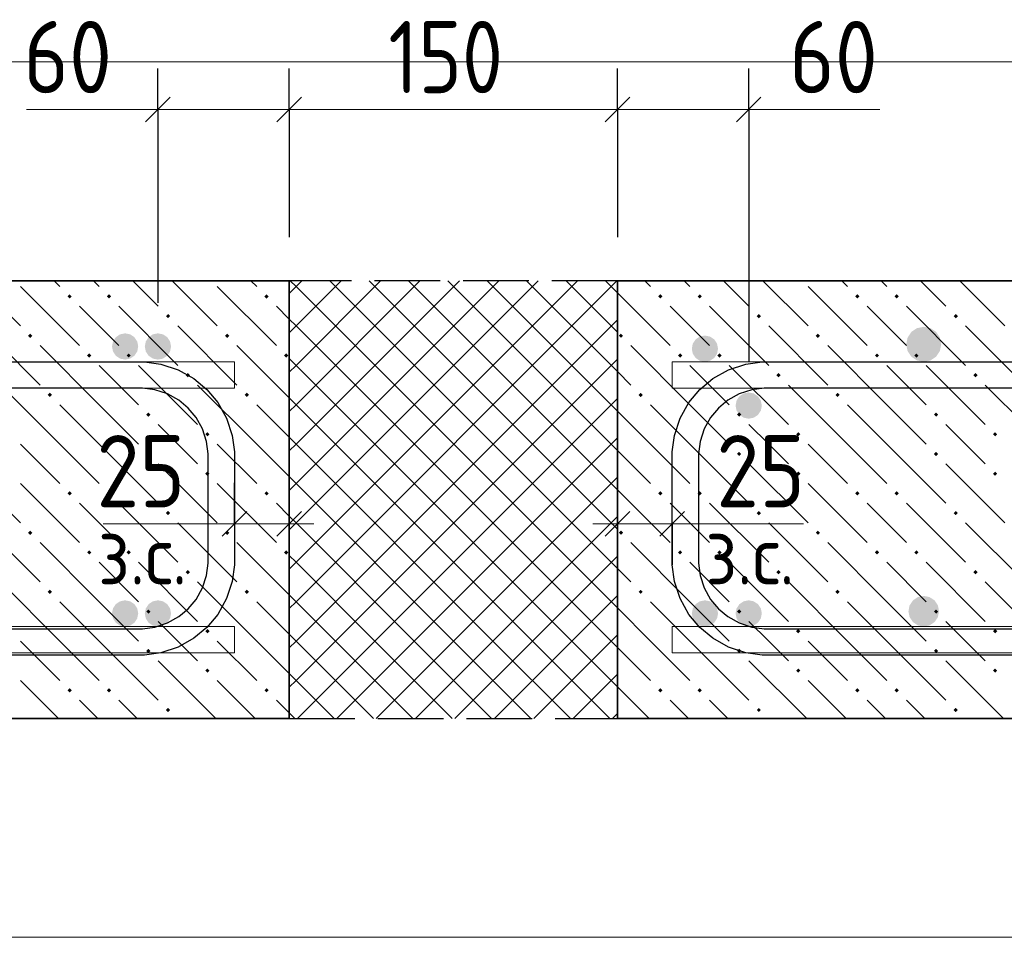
# Model space of a CAD drawing. Header units: millimetres. Extents: x 0 to 42000, y 0 to 29700.
# Tile 13 of 25: x 11337 to 14337, y 24081 to 26877. Entities that reach past the tile are written whole.
import ezdxf

# ---------------------------------------------------------------- set-up
doc = ezdxf.new("R2010")
doc.units = ezdxf.units.MM
doc.linetypes.add('______2', pattern=[270, 200, -70])
for name, color, linetype, lineweight in [('Standard', 7, 'Continuous', 25), ('ДОП Верх по У', 7, 'Continuous', 18), ('ЖБ Перекрытие верхний уровень', 7, 'Continuous', 18), ('Обрамление П-обр. равн.', 7, 'Continuous', 25), ('Размерная линия_ общее', 7, 'Continuous', 13), ('Фоновоя арматура Х1', 7, 'Continuous', 25)]:
    doc.layers.add(name, color=color, linetype=linetype, lineweight=lineweight)
doc.layers.add('Утеплитель перекрытие', color=7, linetype='Continuous', true_color=0xa0a0a0)
doc.styles.add('ISOCPEUR', font='txt')

msp = doc.modelspace()

# ---------------------------------------------------------------- hatches: boundary and pattern name
at = {"linetype": 'Continuous', "lineweight": 25, "transparency": 33554687}
msp.add_hatch(color=7, dxfattribs=at).paths.add_polyline_path([(14138.4, 25074.3), (14134.9, 25092.2), (14124.8, 25107.3), (14109.6, 25117.4), (14091.8, 25121), (14073.9, 25117.4), (14058.8, 25107.3), (14048.6, 25092.2), (14045.1, 25074.3), (14048.6, 25056.5), (14058.8, 25041.3), (14073.9, 25031.2), (14091.8, 25027.7), (14109.6, 25031.2), (14124.8, 25041.3), (14134.9, 25056.5)])
at = {"layer": 'ДОП Верх по У', "linetype": 'Continuous', "lineweight": 25, "transparency": 33554687}
msp.add_hatch(color=7, dxfattribs=at).paths.add_polyline_path([(14145.1, 25887.7), (14141, 25908.1), (14129.5, 25925.4), (14112.2, 25936.9), (14091.8, 25941), (14071.4, 25936.9), (14054.1, 25925.4), (14042.5, 25908.1), (14038.4, 25887.7), (14042.5, 25867.3), (14054.1, 25850), (14071.4, 25838.4), (14091.8, 25834.3), (14112.2, 25838.4), (14129.5, 25850), (14141, 25867.3)])
at = {"layer": 'ЖБ Перекрытие верхний уровень', "linetype": 'Continuous', "lineweight": 18, "transparency": 33554687}
for points in [[(11482.8, 26033.5), (11489.3, 26040), (11495.8, 26033.5), (11489.3, 26027)], [(11602.8, 26033.5), (11609.3, 26040), (11615.8, 26033.5), (11609.3, 26027)], [(12082.8, 26033.5), (12089.3, 26040), (12095.8, 26033.5), (12089.3, 26027)], [(13282.8, 26033.5), (13289.3, 26040), (13295.8, 26033.5), (13289.3, 26027)], [(13402.8, 26033.5), (13409.3, 26040), (13415.8, 26033.5), (13409.3, 26027)], [(13882.8, 26033.5), (13889.3, 26040), (13895.8, 26033.5), (13889.3, 26027)], [(14002.8, 26033.5), (14009.3, 26040), (14015.8, 26033.5), (14009.3, 26027)], [(11782.8, 25973.5), (11789.3, 25980), (11795.8, 25973.5), (11789.3, 25967)], [(13582.8, 25973.5), (13589.3, 25980), (13595.8, 25973.5), (13589.3, 25967)], [(14182.8, 25973.5), (14189.3, 25980), (14195.8, 25973.5), (14189.3, 25967)], [(11362.8, 25913.5), (11369.3, 25920), (11375.8, 25913.5), (11369.3, 25907)], [(11962.8, 25913.5), (11969.3, 25920), (11975.8, 25913.5), (11969.3, 25907)], [(13162.8, 25913.5), (13169.3, 25920), (13175.8, 25913.5), (13169.3, 25907)], [(13762.8, 25913.5), (13769.3, 25920), (13775.8, 25913.5), (13769.3, 25907)], [(11542.8, 25853.5), (11549.3, 25860), (11555.8, 25853.5), (11549.3, 25847)], [(11662.8, 25853.5), (11669.3, 25860), (11675.8, 25853.5), (11669.3, 25847)], [(12142.8, 25853.5), (12149.3, 25860), (12155.8, 25853.5), (12149.3, 25847)], [(13342.8, 25853.5), (13349.3, 25860), (13355.8, 25853.5), (13349.3, 25847)], [(13462.8, 25853.5), (13469.3, 25860), (13475.8, 25853.5), (13469.3, 25847)], [(13942.8, 25853.5), (13949.3, 25860), (13955.8, 25853.5), (13949.3, 25847)], [(14062.8, 25853.5), (14069.3, 25860), (14075.8, 25853.5), (14069.3, 25847)], [(11842.8, 25793.5), (11849.3, 25800), (11855.8, 25793.5), (11849.3, 25787)], [(13642.8, 25793.5), (13649.3, 25800), (13655.8, 25793.5), (13649.3, 25787)], [(14242.8, 25793.5), (14249.3, 25800), (14255.8, 25793.5), (14249.3, 25787)], [(11422.8, 25733.5), (11429.3, 25740), (11435.8, 25733.5), (11429.3, 25727)], [(12022.8, 25733.5), (12029.3, 25740), (12035.8, 25733.5), (12029.3, 25727)], [(13222.8, 25733.5), (13229.3, 25740), (13235.8, 25733.5), (13229.3, 25727)], [(13822.8, 25733.5), (13829.3, 25740), (13835.8, 25733.5), (13829.3, 25727)], [(11722.8, 25673.5), (11729.3, 25680), (11735.8, 25673.5), (11729.3, 25667)], [(13522.8, 25673.5), (13529.3, 25680), (13535.8, 25673.5), (13529.3, 25667)], [(14122.8, 25673.5), (14129.3, 25680), (14135.8, 25673.5), (14129.3, 25667)], [(11902.8, 25613.5), (11909.3, 25620), (11915.8, 25613.5), (11909.3, 25607)], [(13702.8, 25613.5), (13709.3, 25620), (13715.8, 25613.5), (13709.3, 25607)], [(14302.8, 25613.5), (14309.3, 25620), (14315.8, 25613.5), (14309.3, 25607)], [(11722.8, 25553.5), (11729.3, 25560), (11735.8, 25553.5), (11729.3, 25547)], [(13522.8, 25553.5), (13529.3, 25560), (13535.8, 25553.5), (13529.3, 25547)], [(14122.8, 25553.5), (14129.3, 25560), (14135.8, 25553.5), (14129.3, 25547)], [(11902.8, 25493.5), (11909.3, 25500), (11915.8, 25493.5), (11909.3, 25487)], [(13702.8, 25493.5), (13709.3, 25500), (13715.8, 25493.5), (13709.3, 25487)], [(14302.8, 25493.5), (14309.3, 25500), (14315.8, 25493.5), (14309.3, 25487)], [(11482.8, 25433.5), (11489.3, 25440), (11495.8, 25433.5), (11489.3, 25427)], [(11602.8, 25433.5), (11609.3, 25440), (11615.8, 25433.5), (11609.3, 25427)], [(12082.8, 25433.5), (12089.3, 25440), (12095.8, 25433.5), (12089.3, 25427)], [(13282.8, 25433.5), (13289.3, 25440), (13295.8, 25433.5), (13289.3, 25427)], [(13402.8, 25433.5), (13409.3, 25440), (13415.8, 25433.5), (13409.3, 25427)], [(13882.8, 25433.5), (13889.3, 25440), (13895.8, 25433.5), (13889.3, 25427)], [(14002.8, 25433.5), (14009.3, 25440), (14015.8, 25433.5), (14009.3, 25427)], [(11782.8, 25373.5), (11789.3, 25380), (11795.8, 25373.5), (11789.3, 25367)], [(13582.8, 25373.5), (13589.3, 25380), (13595.8, 25373.5), (13589.3, 25367)], [(14182.8, 25373.5), (14189.3, 25380), (14195.8, 25373.5), (14189.3, 25367)], [(11362.8, 25313.5), (11369.3, 25320), (11375.8, 25313.5), (11369.3, 25307)], [(11962.8, 25313.5), (11969.3, 25320), (11975.8, 25313.5), (11969.3, 25307)], [(13162.8, 25313.5), (13169.3, 25320), (13175.8, 25313.5), (13169.3, 25307)], [(13762.8, 25313.5), (13769.3, 25320), (13775.8, 25313.5), (13769.3, 25307)], [(11542.8, 25253.5), (11549.3, 25260), (11555.8, 25253.5), (11549.3, 25247)], [(11662.8, 25253.5), (11669.3, 25260), (11675.8, 25253.5), (11669.3, 25247)], [(12142.8, 25253.5), (12149.3, 25260), (12155.8, 25253.5), (12149.3, 25247)], [(13342.8, 25253.5), (13349.3, 25260), (13355.8, 25253.5), (13349.3, 25247)], [(13462.8, 25253.5), (13469.3, 25260), (13475.8, 25253.5), (13469.3, 25247)], [(13942.8, 25253.5), (13949.3, 25260), (13955.8, 25253.5), (13949.3, 25247)], [(14062.8, 25253.5), (14069.3, 25260), (14075.8, 25253.5), (14069.3, 25247)], [(11842.8, 25193.5), (11849.3, 25200), (11855.8, 25193.5), (11849.3, 25187)], [(13642.8, 25193.5), (13649.3, 25200), (13655.8, 25193.5), (13649.3, 25187)], [(14242.8, 25193.5), (14249.3, 25200), (14255.8, 25193.5), (14249.3, 25187)], [(11422.8, 25133.5), (11429.3, 25140), (11435.8, 25133.5), (11429.3, 25127)], [(12022.8, 25133.5), (12029.3, 25140), (12035.8, 25133.5), (12029.3, 25127)], [(13222.8, 25133.5), (13229.3, 25140), (13235.8, 25133.5), (13229.3, 25127)], [(13822.8, 25133.5), (13829.3, 25140), (13835.8, 25133.5), (13829.3, 25127)], [(11722.8, 25073.5), (11729.3, 25080), (11735.8, 25073.5), (11729.3, 25067)], [(13522.8, 25073.5), (13529.3, 25080), (13535.8, 25073.5), (13529.3, 25067)], [(14122.8, 25073.5), (14129.3, 25080), (14135.8, 25073.5), (14129.3, 25067)], [(11902.8, 25013.5), (11909.3, 25020), (11915.8, 25013.5), (11909.3, 25007)], [(13702.8, 25013.5), (13709.3, 25020), (13715.8, 25013.5), (13709.3, 25007)], [(14302.8, 25013.5), (14309.3, 25020), (14315.8, 25013.5), (14309.3, 25007)], [(11722.8, 24953.5), (11729.3, 24960), (11735.8, 24953.5), (11729.3, 24947)], [(13522.8, 24953.5), (13529.3, 24960), (13535.8, 24953.5), (13529.3, 24947)], [(14122.8, 24953.5), (14129.3, 24960), (14135.8, 24953.5), (14129.3, 24947)], [(11902.8, 24893.5), (11909.3, 24900), (11915.8, 24893.5), (11909.3, 24887)], [(13702.8, 24893.5), (13709.3, 24900), (13715.8, 24893.5), (13709.3, 24887)], [(14302.8, 24893.5), (14309.3, 24900), (14315.8, 24893.5), (14309.3, 24887)], [(11482.8, 24833.5), (11489.3, 24840), (11495.8, 24833.5), (11489.3, 24827)], [(11602.8, 24833.5), (11609.3, 24840), (11615.8, 24833.5), (11609.3, 24827)], [(12082.8, 24833.5), (12089.3, 24840), (12095.8, 24833.5), (12089.3, 24827)], [(13282.8, 24833.5), (13289.3, 24840), (13295.8, 24833.5), (13289.3, 24827)], [(13402.8, 24833.5), (13409.3, 24840), (13415.8, 24833.5), (13409.3, 24827)], [(13882.8, 24833.5), (13889.3, 24840), (13895.8, 24833.5), (13889.3, 24827)], [(14002.8, 24833.5), (14009.3, 24840), (14015.8, 24833.5), (14009.3, 24827)], [(11782.8, 24773.5), (11789.3, 24780), (11795.8, 24773.5), (11789.3, 24767)], [(13582.8, 24773.5), (13589.3, 24780), (13595.8, 24773.5), (13589.3, 24767)], [(14182.8, 24773.5), (14189.3, 24780), (14195.8, 24773.5), (14189.3, 24767)]]:
    msp.add_hatch(color=7, dxfattribs=at).paths.add_polyline_path(points, flags=16)
at = {"layer": 'Обрамление П-обр. равн.', "linetype": 'Continuous', "lineweight": 25, "transparency": 33554687}
for points in [[(11698.4, 25881), (11695.4, 25896.3), (11686.7, 25909.3), (11673.7, 25918), (11658.4, 25921), (11643.1, 25918), (11630.1, 25909.3), (11621.5, 25896.3), (11618.4, 25881), (11621.5, 25865.7), (11630.1, 25852.7), (11643.1, 25844), (11658.4, 25841), (11673.7, 25844), (11686.7, 25852.7), (11695.4, 25865.7)], [(11798.4, 25881), (11795.4, 25896.3), (11786.7, 25909.3), (11773.7, 25918), (11758.4, 25921), (11743.1, 25918), (11730.1, 25909.3), (11721.5, 25896.3), (11718.4, 25881), (11721.5, 25865.7), (11730.1, 25852.7), (11743.1, 25844), (11758.4, 25841), (11773.7, 25844), (11786.7, 25852.7), (11795.4, 25865.7)], [(11698.4, 25067.7), (11695.4, 25083), (11686.7, 25096), (11673.7, 25104.6), (11658.4, 25107.7), (11643.1, 25104.6), (11630.1, 25096), (11621.5, 25083), (11618.4, 25067.7), (11621.5, 25052.4), (11630.1, 25039.4), (11643.1, 25030.7), (11658.4, 25027.7), (11673.7, 25030.7), (11686.7, 25039.4), (11695.4, 25052.4)], [(11798.4, 25067.7), (11795.4, 25083), (11786.7, 25096), (11773.7, 25104.6), (11758.4, 25107.7), (11743.1, 25104.6), (11730.1, 25096), (11721.5, 25083), (11718.4, 25067.7), (11721.5, 25052.4), (11730.1, 25039.4), (11743.1, 25030.7), (11758.4, 25027.7), (11773.7, 25030.7), (11786.7, 25039.4), (11795.4, 25052.4)]]:
    msp.add_hatch(color=7, dxfattribs=at).paths.add_polyline_path(points)
at = {"layer": 'Фоновоя арматура Х1', "linetype": 'Continuous', "lineweight": 18, "transparency": 33554687}
for points in [[(13465.1, 25874.3), (13462, 25889.6), (13453.4, 25902.6), (13440.4, 25911.3), (13425.1, 25914.3), (13409.8, 25911.3), (13396.8, 25902.6), (13388.1, 25889.6), (13385.1, 25874.3), (13388.1, 25859), (13396.8, 25846), (13409.8, 25837.4), (13425.1, 25834.3), (13440.4, 25837.4), (13453.4, 25846), (13462, 25859)], [(13598.4, 25701), (13595.4, 25716.3), (13586.7, 25729.3), (13573.7, 25738), (13558.4, 25741), (13543.1, 25738), (13530.1, 25729.3), (13521.5, 25716.3), (13518.4, 25701), (13521.5, 25685.7), (13530.1, 25672.7), (13543.1, 25664), (13558.4, 25661), (13573.7, 25664), (13586.7, 25672.7), (13595.4, 25685.7)], [(13465.1, 25067.7), (13462, 25083), (13453.4, 25096), (13440.4, 25104.6), (13425.1, 25107.7), (13409.8, 25104.6), (13396.8, 25096), (13388.1, 25083), (13385.1, 25067.7), (13388.1, 25052.4), (13396.8, 25039.4), (13409.8, 25030.7), (13425.1, 25027.7), (13440.4, 25030.7), (13453.4, 25039.4), (13462, 25052.4)], [(13598.4, 25067.7), (13595.4, 25083), (13586.7, 25096), (13573.7, 25104.6), (13558.4, 25107.7), (13543.1, 25104.6), (13530.1, 25096), (13521.5, 25083), (13518.4, 25067.7), (13521.5, 25052.4), (13530.1, 25039.4), (13543.1, 25030.7), (13558.4, 25027.7), (13573.7, 25030.7), (13586.7, 25039.4), (13595.4, 25052.4)]]:
    msp.add_hatch(color=7, dxfattribs=at).paths.add_polyline_path(points)

# ---------------------------------------------------------------- linework, layer by layer
at = {"layer": 'Standard', "color": 251, "linetype": 'Continuous', "lineweight": 13, "true_color": 0x656565, "transparency": 33554687}
for p, q in [((11758.4, 26602.7), (11358.4, 26602.7)), ((13558.4, 26602.7), (13958.4, 26602.7))]:
    msp.add_line(p, q, dxfattribs=at)
at = {"layer": 'Standard', "color": 7, "linetype": 'Continuous', "lineweight": 35, "transparency": 33554687}
for p, q in [((12158.4, 26081), (12158.4, 24747.7)), ((13158.4, 26081), (13158.4, 24747.7))]:
    msp.add_line(p, q, dxfattribs=at)
at = {"layer": 'Standard', "color": 7, "linetype": 'Continuous', "lineweight": 13, "transparency": 33554687}
for p, q in [((11991.8, 25341), (11591.8, 25341)), ((13325.1, 25341), (13725.1, 25341))]:
    msp.add_line(p, q, dxfattribs=at)
at = {"layer": 'Standard', "color": 254, "linetype": 'Continuous', "lineweight": 18, "true_color": 0xc4c4ff, "transparency": 33554687}
msp.add_lwpolyline([(3556.3, 24081), (21591.7, 24081), (21591.7, 26747.7), (3556.3, 26747.7), (3556.3, 24081)], dxfattribs=at)
at = {"layer": 'ЖБ Перекрытие верхний уровень', "color": 7, "linetype": 'Continuous', "lineweight": 35, "transparency": 33554687}
for p, q in [((12158.4, 26081), (4223, 26081)), ((20925, 26081), (13158.4, 26081)), ((4223, 24747.7), (12158.4, 24747.7)), ((13158.4, 24747.7), (20925, 24747.7))]:
    msp.add_line(p, q, dxfattribs=at)
at = {"layer": 'ЖБ Перекрытие верхний уровень', "color": 9, "linetype": 'Continuous', "lineweight": 18, "true_color": 0xc7c7c7, "transparency": 33554687}
for p, q in [((11201.8, 26081), (11339.3, 25943.5)), ((11441.8, 26081), (11459.3, 26063.5)), ((11561.8, 26081), (11579.3, 26063.5)), ((11681.8, 26081), (11759.3, 26003.5)), ((11801.8, 26081), (11939.3, 25943.5)), ((12041.8, 26081), (12059.3, 26063.5)), ((13241.8, 26081), (13259.3, 26063.5)), ((13361.8, 26081), (13379.3, 26063.5)), ((13481.8, 26081), (13559.3, 26003.5)), ((13601.8, 26081), (13739.3, 25943.5)), ((13841.8, 26081), (13859.3, 26063.5)), ((13961.8, 26081), (13979.3, 26063.5)), ((14081.8, 26081), (14159.3, 26003.5)), ((14201.8, 26081), (14339.3, 25943.5)), ((11339.3, 26063.5), (11519.3, 25883.5)), ((11939.3, 26063.5), (12119.3, 25883.5)), ((13158.4, 26044.4), (13319.3, 25883.5)), ((13739.3, 26063.5), (13919.3, 25883.5)), ((11579.3, 25943.5), (11519.3, 26003.5)), ((11639.3, 26003.5), (11819.3, 25823.5)), ((12158.4, 25964.4), (12119.3, 26003.5)), ((13379.3, 25943.5), (13319.3, 26003.5)), ((13439.3, 26003.5), (13619.3, 25823.5)), ((13979.3, 25943.5), (13919.3, 26003.5)), ((14039.3, 26003.5), (14219.3, 25823.5)), ((11219.3, 25943.5), (11399.3, 25763.5)), ((11639.3, 25883.5), (11579.3, 25943.5)), ((11819.3, 25943.5), (11999.3, 25763.5)), ((13439.3, 25883.5), (13379.3, 25943.5)), ((13619.3, 25943.5), (13799.3, 25763.5)), ((14039.3, 25883.5), (13979.3, 25943.5)), ((14219.3, 25943.5), (14399.3, 25763.5)), ((11579.3, 25703.5), (11399.3, 25883.5)), ((12158.4, 25724.4), (11999.3, 25883.5)), ((13379.3, 25703.5), (13199.3, 25883.5)), ((13979.3, 25703.5), (13799.3, 25883.5)), ((11579.3, 25823.5), (11699.3, 25703.5)), ((11699.3, 25823.5), (11879.3, 25643.5)), ((13158.4, 25804.4), (13199.3, 25763.5)), ((13379.3, 25823.5), (13499.3, 25703.5)), ((13499.3, 25823.5), (13679.3, 25643.5)), ((13979.3, 25823.5), (14099.3, 25703.5)), ((14099.3, 25823.5), (14279.3, 25643.5)), ((11459.3, 25583.5), (11279.3, 25763.5)), ((12059.3, 25583.5), (11879.3, 25763.5)), ((13859.3, 25583.5), (13679.3, 25763.5)), ((14459.3, 25583.5), (14279.3, 25763.5)), ((11459.3, 25703.5), (11579.3, 25583.5)), ((11579.3, 25703.5), (11699.3, 25583.5)), ((12059.3, 25703.5), (12158.4, 25604.4)), ((13259.3, 25583.5), (13158.4, 25684.4)), ((13259.3, 25703.5), (13379.3, 25583.5)), ((13379.3, 25703.5), (13499.3, 25583.5)), ((13859.3, 25703.5), (13979.3, 25583.5)), ((13979.3, 25703.5), (14099.3, 25583.5)), ((11819.3, 25583.5), (11759.3, 25643.5)), ((13619.3, 25583.5), (13559.3, 25643.5)), ((14219.3, 25583.5), (14159.3, 25643.5)), ((11339.3, 25583.5), (11459.3, 25463.5)), ((11459.3, 25583.5), (11579.3, 25463.5)), ((11579.3, 25583.5), (11759.3, 25403.5)), ((11879.3, 25523.5), (11819.3, 25583.5)), ((11939.3, 25583.5), (12059.3, 25463.5)), ((12059.3, 25583.5), (12158.4, 25484.4)), ((13158.4, 25564.4), (13259.3, 25463.5)), ((13259.3, 25583.5), (13379.3, 25463.5)), ((13379.3, 25583.5), (13559.3, 25403.5)), ((13679.3, 25523.5), (13619.3, 25583.5)), ((13739.3, 25583.5), (13859.3, 25463.5)), ((13859.3, 25583.5), (13979.3, 25463.5)), ((13979.3, 25583.5), (14159.3, 25403.5)), ((14279.3, 25523.5), (14219.3, 25583.5)), ((11159.3, 25523.5), (11339.3, 25343.5)), ((11759.3, 25523.5), (11939.3, 25343.5)), ((13559.3, 25523.5), (13739.3, 25343.5)), ((14159.3, 25523.5), (14339.3, 25343.5)), ((11339.3, 25463.5), (11519.3, 25283.5)), ((11939.3, 25463.5), (12119.3, 25283.5)), ((13158.4, 25444.4), (13319.3, 25283.5)), ((13739.3, 25463.5), (13919.3, 25283.5)), ((11579.3, 25343.5), (11519.3, 25403.5)), ((11639.3, 25403.5), (11819.3, 25223.5)), ((12158.4, 25364.4), (12119.3, 25403.5)), ((13379.3, 25343.5), (13319.3, 25403.5)), ((13439.3, 25403.5), (13619.3, 25223.5)), ((13979.3, 25343.5), (13919.3, 25403.5)), ((14039.3, 25403.5), (14219.3, 25223.5)), ((11219.3, 25343.5), (11399.3, 25163.5)), ((11639.3, 25283.5), (11579.3, 25343.5)), ((11819.3, 25343.5), (11999.3, 25163.5)), ((13439.3, 25283.5), (13379.3, 25343.5)), ((13619.3, 25343.5), (13799.3, 25163.5)), ((14039.3, 25283.5), (13979.3, 25343.5)), ((14219.3, 25343.5), (14399.3, 25163.5)), ((11579.3, 25103.5), (11399.3, 25283.5)), ((12158.4, 25124.4), (11999.3, 25283.5)), ((13379.3, 25103.5), (13199.3, 25283.5)), ((13979.3, 25103.5), (13799.3, 25283.5)), ((11579.3, 25223.5), (11699.3, 25103.5)), ((11699.3, 25223.5), (11879.3, 25043.5)), ((13158.4, 25204.4), (13199.3, 25163.5)), ((13379.3, 25223.5), (13499.3, 25103.5)), ((13499.3, 25223.5), (13679.3, 25043.5)), ((13979.3, 25223.5), (14099.3, 25103.5)), ((14099.3, 25223.5), (14279.3, 25043.5)), ((11459.3, 24983.5), (11279.3, 25163.5)), ((12059.3, 24983.5), (11879.3, 25163.5)), ((13859.3, 24983.5), (13679.3, 25163.5)), ((14459.3, 24983.5), (14279.3, 25163.5)), ((11459.3, 25103.5), (11579.3, 24983.5)), ((11579.3, 25103.5), (11699.3, 24983.5)), ((12059.3, 25103.5), (12158.4, 25004.4)), ((13259.3, 24983.5), (13158.4, 25084.4)), ((13259.3, 25103.5), (13379.3, 24983.5)), ((13379.3, 25103.5), (13499.3, 24983.5)), ((13859.3, 25103.5), (13979.3, 24983.5)), ((13979.3, 25103.5), (14099.3, 24983.5)), ((11819.3, 24983.5), (11759.3, 25043.5)), ((13619.3, 24983.5), (13559.3, 25043.5)), ((14219.3, 24983.5), (14159.3, 25043.5)), ((11339.3, 24983.5), (11459.3, 24863.5)), ((11459.3, 24983.5), (11579.3, 24863.5)), ((11579.3, 24983.5), (11759.3, 24803.5)), ((11879.3, 24923.5), (11819.3, 24983.5)), ((11939.3, 24983.5), (12059.3, 24863.5)), ((12059.3, 24983.5), (12158.4, 24884.4)), ((13158.4, 24964.4), (13259.3, 24863.5)), ((13259.3, 24983.5), (13379.3, 24863.5)), ((13379.3, 24983.5), (13559.3, 24803.5)), ((13679.3, 24923.5), (13619.3, 24983.5)), ((13739.3, 24983.5), (13859.3, 24863.5)), ((13859.3, 24983.5), (13979.3, 24863.5)), ((13979.3, 24983.5), (14159.3, 24803.5)), ((14279.3, 24923.5), (14219.3, 24983.5)), ((11759.3, 24923.5), (11935.2, 24747.7)), ((13559.3, 24923.5), (13735.2, 24747.7)), ((14159.3, 24923.5), (14335.2, 24747.7)), ((11339.3, 24863.5), (11455.2, 24747.7)), ((11939.3, 24863.5), (12055.2, 24747.7)), ((13158.4, 24844.4), (13255.2, 24747.7)), ((13739.3, 24863.5), (13855.2, 24747.7)), ((11575.1, 24747.7), (11519.3, 24803.5)), ((11639.3, 24803.5), (11695.2, 24747.7)), ((12158.4, 24764.4), (12119.3, 24803.5)), ((13375.1, 24747.7), (13319.3, 24803.5)), ((13439.3, 24803.5), (13495.2, 24747.7)), ((13975.2, 24747.7), (13919.3, 24803.5)), ((14039.3, 24803.5), (14095.2, 24747.7))]:
    msp.add_line(p, q, dxfattribs=at)
at = {"layer": 'Обрамление П-обр. равн.', "color": 38, "linetype": 'Continuous', "lineweight": 25, "true_color": 0x5f1e0f, "transparency": 33554687}
for points in [[(7911.8, 25834.3), (11717.3, 25834.3), (11767.6, 25827.3), (11819.8, 25810.1), (11867.9, 25783.2), (11907.5, 25750.1), (11940.6, 25710.5), (11967.5, 25662.4), (11984.8, 25610.1), (11991.8, 25559.9), (11991.8, 25215.4), (11984.8, 25165.2), (11967.5, 25112.9), (11940.6, 25064.8), (11907.5, 25025.2), (11867.9, 24992.2), (11819.8, 24965.2), (11767.6, 24948), (11717.3, 24941), (7911.8, 24941)], [(17405.1, 24941), (13599.5, 24941), (13549.3, 24948), (13497, 24965.2), (13448.9, 24992.2), (13409.3, 25025.2), (13376.3, 25064.8), (13349.3, 25112.9), (13332.1, 25165.2), (13325.1, 25215.4), (13325.1, 25559.9), (13332.1, 25610.1), (13349.3, 25662.4), (13376.3, 25710.5), (13409.3, 25750.1), (13448.9, 25783.2), (13497, 25810.1), (13549.3, 25827.3), (13599.5, 25834.3), (17405.1, 25834.3)], [(7911.8, 25021), (11711.8, 25021), (11749.4, 25026.2), (11787.5, 25038.8), (11822.3, 25058.3), (11850.7, 25082), (11874.5, 25110.4), (11894, 25145.3), (11906.5, 25183.4), (11911.8, 25221), (11911.8, 25554.4), (11906.5, 25591.9), (11894, 25630), (11874.5, 25664.9), (11850.7, 25693.3), (11822.3, 25717), (11787.5, 25736.5), (11749.4, 25749.1), (11711.8, 25754.3), (7911.8, 25754.3)], [(17405.1, 25754.3), (13605.1, 25754.3), (13567.5, 25749.1), (13529.4, 25736.5), (13494.5, 25717), (13466.1, 25693.3), (13442.4, 25664.9), (13422.9, 25630), (13410.3, 25591.9), (13405.1, 25554.4), (13405.1, 25221), (13410.3, 25183.4), (13422.9, 25145.3), (13442.4, 25110.4), (13466.1, 25082), (13494.5, 25058.3), (13529.4, 25038.8), (13567.5, 25026.2), (13605.1, 25021), (17405.1, 25021)]]:
    msp.add_lwpolyline(points, dxfattribs=at)
at = {"layer": 'Размерная линия_ общее', "color": 251, "linetype": 'Continuous', "lineweight": -3, "true_color": 0x656565, "transparency": 33554687}
for p, q in [((11758.4, 26602.7), (11758.4, 26727.7)), ((12158.4, 26602.7), (12158.4, 26727.7)), ((13158.4, 26602.7), (13158.4, 26727.7)), ((13558.4, 26602.7), (13558.4, 26727.7)), ((11758.4, 26602.7), (11758.4, 26477.7)), ((11758.4, 26602.7), (11758.4, 26014.3)), ((12158.4, 26602.7), (12158.4, 26477.7)), ((12158.4, 26602.7), (12158.4, 26214.3)), ((13158.4, 26602.7), (13158.4, 26477.7)), ((13158.4, 26602.7), (13158.4, 26214.3)), ((13558.4, 26602.7), (13558.4, 26477.7)), ((13558.4, 26602.7), (13558.4, 25834.3))]:
    msp.add_line(p, q, dxfattribs=at)
at = {"layer": 'Размерная линия_ общее', "color": 253, "linetype": 'Continuous', "lineweight": -3, "true_color": 0xa0a0a0, "transparency": 33554687}
for p, q in [((12158.4, 26602.7), (12158.4, 26727.7)), ((13158.4, 26602.7), (13158.4, 26727.7)), ((12158.4, 26602.7), (12158.4, 26477.7)), ((12158.4, 26602.7), (12158.4, 26214.3)), ((13158.4, 26602.7), (13158.4, 26477.7)), ((13158.4, 26602.7), (13158.4, 26214.3)), ((11991.8, 25341), (11991.8, 25466)), ((12158.4, 25341), (12158.4, 25466)), ((13158.4, 25341), (13158.4, 25466)), ((13325.1, 25341), (13325.1, 25466)), ((11991.8, 25341), (11991.8, 25216)), ((12158.4, 25341), (12158.4, 25216)), ((13158.4, 25341), (13158.4, 25216)), ((13325.1, 25341), (13325.1, 25216))]:
    msp.add_line(p, q, dxfattribs=at)
at = {"layer": 'Размерная линия_ общее', "color": 251, "linetype": 'Continuous', "lineweight": 25, "true_color": 0x656565, "transparency": 33554687}
for p, q in [((11720.9, 26565.2), (11795.9, 26640.2)), ((12120.9, 26565.2), (12195.9, 26640.2)), ((13195.9, 26640.2), (13120.9, 26565.2)), ((13595.9, 26640.2), (13520.9, 26565.2))]:
    msp.add_line(p, q, dxfattribs=at)
at = {"layer": 'Размерная линия_ общее', "color": 7, "linetype": 'Continuous', "lineweight": 25, "transparency": 33554687}
for p, q in [((12120.9, 26565.2), (12195.9, 26640.2)), ((13120.9, 26565.2), (13195.9, 26640.2)), ((12029.3, 25378.5), (11954.3, 25303.5)), ((12195.9, 25378.5), (12120.9, 25303.5)), ((13120.9, 25303.5), (13195.9, 25378.5)), ((13287.6, 25303.5), (13362.6, 25378.5))]:
    msp.add_line(p, q, dxfattribs=at)
at = {"layer": 'Размерная линия_ общее', "color": 251, "linetype": 'Continuous', "lineweight": 13, "true_color": 0x656565, "transparency": 33554687}
for p, q in [((11758.4, 26602.7), (11683.4, 26602.7)), ((11758.4, 26602.7), (12158.4, 26602.7)), ((12158.4, 26602.7), (12233.4, 26602.7)), ((13158.4, 26602.7), (13083.4, 26602.7)), ((13558.4, 26602.7), (13158.4, 26602.7)), ((13558.4, 26602.7), (13633.4, 26602.7))]:
    msp.add_line(p, q, dxfattribs=at)
at = {"layer": 'Размерная линия_ общее', "color": 7, "linetype": 'Continuous', "lineweight": 13, "transparency": 33554687}
for p, q in [((12158.4, 26602.7), (12083.4, 26602.7)), ((12158.4, 26602.7), (13158.4, 26602.7)), ((13158.4, 26602.7), (13233.4, 26602.7)), ((11991.8, 25341), (11916.8, 25341)), ((12158.4, 25341), (11991.8, 25341)), ((12158.4, 25341), (12233.4, 25341)), ((13158.4, 25341), (13083.4, 25341)), ((13158.4, 25341), (13325.1, 25341)), ((13325.1, 25341), (13400.1, 25341))]:
    msp.add_line(p, q, dxfattribs=at)
at = {"layer": 'Утеплитель перекрытие', "color": 253, "linetype": '______2', "lineweight": -3, "true_color": 0xa0a0a0, "transparency": 33554687}
for p, q in [((13158.4, 26081), (12158.4, 26081)), ((12158.4, 24747.7), (13158.4, 24747.7))]:
    msp.add_line(p, q, dxfattribs=at)
at = {"layer": 'Утеплитель перекрытие', "color": 252, "linetype": 'Continuous', "lineweight": 18, "true_color": 0x8f8f8f, "transparency": 33554687}
for p, q in [((12161.8, 26081), (12179.3, 26063.5)), ((12179.3, 26063.5), (12196.8, 26081)), ((12179.3, 25943.5), (12316.8, 26081)), ((12179.3, 25823.5), (12436.8, 26081)), ((12179.3, 25703.5), (12556.8, 26081)), ((12179.3, 25583.5), (12676.8, 26081)), ((12179.3, 25463.5), (12796.8, 26081)), ((12179.3, 25343.5), (12916.8, 26081)), ((12179.3, 25223.5), (13036.8, 26081)), ((12179.3, 25103.5), (13156.8, 26081)), ((12281.8, 26081), (13158.4, 25204.4)), ((12401.8, 26081), (13158.4, 25324.4)), ((12521.8, 26081), (13158.4, 25444.4)), ((12641.8, 26081), (13158.4, 25564.4)), ((12761.8, 26081), (13158.4, 25684.4)), ((12881.8, 26081), (13158.4, 25804.4)), ((13001.8, 26081), (13158.4, 25924.4)), ((13121.8, 26081), (13158.4, 26044.4)), ((12158.4, 26042.6), (12179.3, 26063.5)), ((12179.3, 26063.5), (13158.4, 25084.4)), ((12158.4, 25964.4), (12179.3, 25943.5)), ((12179.3, 24983.5), (13158.4, 25962.6)), ((12158.4, 25922.6), (12179.3, 25943.5)), ((12179.3, 25943.5), (13139.3, 24983.5)), ((12158.4, 25844.4), (12179.3, 25823.5)), ((12299.3, 24983.5), (13158.4, 25842.6)), ((12158.4, 25802.6), (12179.3, 25823.5)), ((12179.3, 25823.5), (13019.3, 24983.5)), ((12158.4, 25724.4), (12179.3, 25703.5)), ((12419.3, 24983.5), (13158.4, 25722.6)), ((12158.4, 25682.6), (12179.3, 25703.5)), ((12179.3, 25703.5), (12899.3, 24983.5)), ((12158.4, 25604.4), (12179.3, 25583.5)), ((12539.3, 24983.5), (13158.4, 25602.6)), ((12158.4, 25562.6), (12179.3, 25583.5)), ((12179.3, 25583.5), (12779.3, 24983.5)), ((12158.4, 25484.4), (12179.3, 25463.5)), ((12659.3, 24983.5), (13158.4, 25482.6)), ((12158.4, 25442.6), (12179.3, 25463.5)), ((12179.3, 25463.5), (12659.3, 24983.5)), ((12158.4, 25364.4), (12179.3, 25343.5)), ((12779.3, 24983.5), (13158.4, 25362.6)), ((12158.4, 25322.6), (12179.3, 25343.5)), ((12179.3, 25343.5), (12539.3, 24983.5)), ((12158.4, 25244.4), (12179.3, 25223.5)), ((12899.3, 24983.5), (13158.4, 25242.6)), ((12158.4, 25202.6), (12179.3, 25223.5)), ((12179.3, 25223.5), (12419.3, 24983.5)), ((12158.4, 25124.4), (12179.3, 25103.5)), ((13019.3, 24983.5), (13158.4, 25122.6)), ((12158.4, 25082.6), (12179.3, 25103.5)), ((12179.3, 25103.5), (12299.3, 24983.5)), ((12158.4, 25004.4), (12179.3, 24983.5)), ((13139.3, 24983.5), (13158.4, 25002.6)), ((12158.4, 24962.6), (12179.3, 24983.5)), ((12179.3, 24863.5), (12299.3, 24983.5)), ((12179.3, 24983.5), (12415.1, 24747.7)), ((12183.5, 24747.7), (12419.3, 24983.5)), ((12299.3, 24983.5), (12535.2, 24747.7)), ((12303.5, 24747.7), (12539.3, 24983.5)), ((12419.3, 24983.5), (12655.2, 24747.7)), ((12423.5, 24747.7), (12659.3, 24983.5)), ((12539.3, 24983.5), (12775.2, 24747.7)), ((12543.5, 24747.7), (12779.3, 24983.5)), ((12659.3, 24983.5), (12895.1, 24747.7)), ((12663.5, 24747.7), (12899.3, 24983.5)), ((12779.3, 24983.5), (13015.1, 24747.7)), ((12783.5, 24747.7), (13019.3, 24983.5)), ((12899.3, 24983.5), (13135.2, 24747.7)), ((12903.5, 24747.7), (13139.3, 24983.5)), ((13019.3, 24983.5), (13158.4, 24844.4)), ((13139.3, 24983.5), (13158.4, 24964.4)), ((12158.4, 24884.4), (12179.3, 24863.5)), ((13023.5, 24747.7), (13158.4, 24882.6)), ((12158.4, 24842.6), (12179.3, 24863.5)), ((12179.3, 24863.5), (12295.1, 24747.7)), ((12158.4, 24764.4), (12175.1, 24747.7)), ((13143.5, 24747.7), (13158.4, 24762.6))]:
    msp.add_line(p, q, dxfattribs=at)
at = {"layer": 'Фоновоя арматура Х1', "color": 251, "linetype": 'Continuous', "lineweight": 18, "true_color": 0x656565, "transparency": 33554687}
for points in [[(11991.8, 25754.3), (4183, 25754.3), (4183, 25834.3), (11991.8, 25834.3), (11991.8, 25754.3)], [(20965.1, 25754.3), (13325.1, 25754.3), (13325.1, 25834.3), (20965.1, 25834.3), (20965.1, 25754.3)], [(11991.8, 24947.7), (4183, 24947.7), (4183, 25027.7), (11991.8, 25027.7), (11991.8, 24947.7)], [(20965.1, 24947.7), (13325.1, 24947.7), (13325.1, 25027.7), (20965.1, 25027.7), (20965.1, 24947.7)]]:
    msp.add_lwpolyline(points, dxfattribs=at)

# ---------------------------------------------------------------- texts
at = {"layer": 'Размерная линия_ общее', "color": 251, "linetype": 'Continuous', "lineweight": 25, "true_color": 0x656565, "transparency": 33554687, "char_height": 220, "attachment_point": 7, "style": 'ISOCPEUR'}
for insert, width in [((11348.8, 26652.7), 403.932), ((13682.1, 26652.7), 403.924)]:
    msp.add_mtext('\\W0.87;60', dxfattribs=dict(at, insert=insert, width=width))
at = {"layer": 'Размерная линия_ общее', "color": 7, "linetype": 'Continuous', "lineweight": 25, "transparency": 33554687, "char_height": 220, "attachment_point": 7, "style": 'ISOCPEUR'}
for s, insert, width in [('\\W0.83;150', (12460.4, 26652.7), 508.571), ('\\W0.87;25', (11571.3, 25391), 403.932), ('\\W0.87;25', (13459.6, 25391), 403.924)]:
    msp.add_mtext(s, dxfattribs=dict(at, insert=insert, width=width))
at = {"layer": 'Размерная линия_ общее', "color": 7, "linetype": 'Continuous', "lineweight": 18, "transparency": 33554687, "char_height": 180, "width": 413.948, "attachment_point": 7, "style": 'ISOCPEUR'}
for insert in [(11575.7, 25156), (13426.2, 25156)]:
    msp.add_mtext('\\W0.90;з.с.', dxfattribs=dict(at, insert=insert))

doc.saveas('drawing.dxf')
